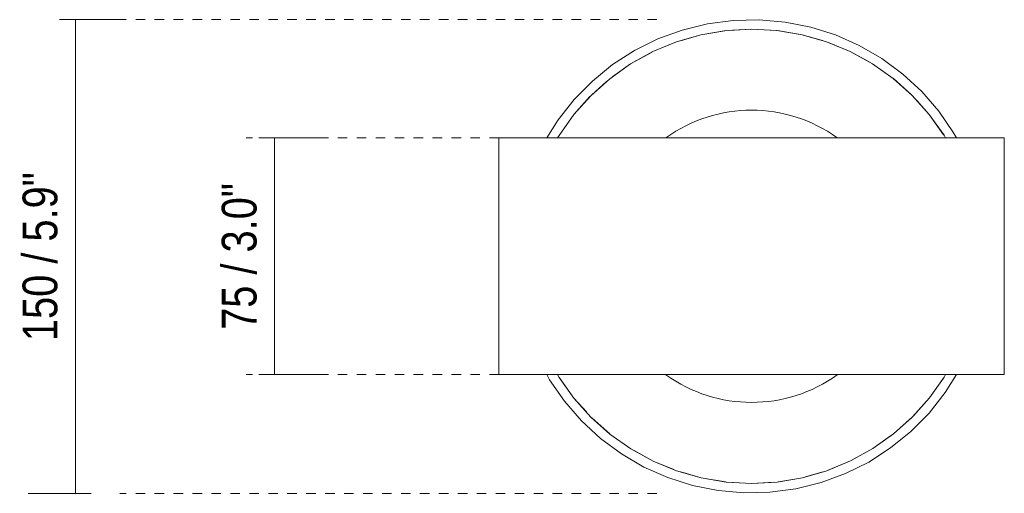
# Model space of a CAD drawing. Header units: millimetres. Extents: x -3301 to -1970, y -733 to 6584.
# Tile 3 of 3: x -3301 to -2989, y 6434 to 6584. Entities that reach past the tile are written whole.
import ezdxf

# ---------------------------------------------------------------- set-up
doc = ezdxf.new("R2010")
doc.units = ezdxf.units.MM
doc.linetypes.add('Dash', pattern=[6, 3, -3])
doc.layers.add('A-ANNO-DIMS', color=7, linetype='Dash', lineweight=9, true_color=0xd2d2d2)
doc.layers.add('A-ANNO-DIMS-5', color=7, linetype='Continuous', lineweight=9)
doc.layers.add('E-LITE-EQPM', color=7, linetype='Continuous', lineweight=20)
doc.styles.add('Arial Narrow', font='ARIALN.TTF', dxfattribs={"height": 11})
doc.dimstyles.new('FARO_-_2_2mm_Arial_Narrow_mm_Inch_Left', dxfattribs={"dimscale": 304.8, "dimtxt": 11.257741, "dimasz": 0, "dimexe": 0.049213, "dimexo": 0.0625, "dimgap": 0.008202, "dimtad": 1, "dimdec": 0, "dimzin": 0, "dimdsep": 46, "dimtxsty": 'Arial Narrow', "dimblk1": 'NONE', "dimblk2": 'NONE', "dimsah": 1, "dimcen": 0.09, "dimadec": 0, "dimazin": 0, "dimtfac": 1, "dimtdec": 4, "dimtix": 1, "dimtmove": 0, "dimatfit": 3, "dimfxl": 0.016404, "dimfxlon": 1, "dimtvp": 1, "dimtolj": 1, "dimtzin": 0, "dimarcsym": 2})

# ---------------------------------------------------------------- blocks, each defined once
blk = doc.blocks.new('28385 - 28385 LULA-G Black and beige table lamp-457787-Planta_PDF')
at = {"layer": 'E-LITE-EQPM'}
for p, q in [((-22.52, 68.32), (-17.09, 69.89)), ((-14.84, 70.39), (-8.51, 71.47)), ((-31.27, 64.86), (-24.26, 67.76)), ((44.88, 56.3), (50.55, 51.24)), ((-50.74, 51.06), (-45.9, 55.39)), ((-80, 37.5), (-80, -37.5)), ((-80, 37.5), (-65, 37.5)), ((-65, 37.5), (65, 37.5)), ((-61.41, 37.5), (-61.17, 37.93)), ((60.92, 38.37), (61.41, 37.5)), ((65, 37.5), (80, 37.5)), ((80, -37.5), (80, 37.5)), ((-65, -37.5), (-80, -37.5)), ((65, -37.5), (-65, -37.5)), ((-60.92, -38.37), (-61.41, -37.5)), ((61.41, -37.5), (61.17, -37.93)), ((80, -37.5), (65, -37.5)), ((-44.88, -56.3), (-50.55, -51.24)), ((50.74, -51.06), (45.9, -55.39)), ((31.27, -64.86), (24.26, -67.76)), ((22.52, -68.32), (17.09, -69.89)), ((14.84, -70.39), (8.51, -71.47))]:
    blk.add_line(p, q, dxfattribs=at)
at = {"layer": 'E-LITE-EQPM', "flags": 128}
for points in [[(64.86, 37.5), (63.96, 39.17), (59.28, 45.94), (53.88, 52.17), (47.84, 57.76), (41.22, 62.66), (34.09, 66.8), (26.56, 70.14), (18.71, 72.63), (10.63, 74.24), (2.43, 74.96), (-5.81, 74.77), (-13.97, 73.69), (-21.97, 71.71), (-29.7, 68.87), (-37.07, 65.2), (-44, 60.74), (-50.4, 55.54), (-56.18, 49.68), (-61.29, 43.22), (-64.87, 37.5)], [(-61.41, 37.5), (-60.97, 38.29), (-56.3, 44.88), (-50.93, 50.9), (-44.91, 56.28), (-38.33, 60.95), (-31.27, 64.86), (-23.81, 67.95), (-16.06, 70.19), (-8.1, 71.54), (-0.05, 72), (8.01, 71.55), (15.97, 70.21), (23.73, 67.98), (31.19, 64.9), (38.25, 61), (44.84, 56.33), (50.86, 50.96), (56.25, 44.95), (60.92, 38.37), (61.41, 37.5)], [(-7.19, 71.59), (-0.05, 72), (7.84, 71.56)], [(8.22, 71.52), (15.97, 70.21), (22.44, 68.35)], [(24.58, 67.62), (31.19, 64.9), (37.2, 61.58)], [(-43.99, 56.93), (-38.33, 60.95), (-31.48, 64.74)], [(-60.72, 38.64), (-56.3, 44.88), (-51.2, 50.59)], [(52.31, 49.34), (56.25, 44.95), (60.8, 38.54)], [(-64.86, -37.5), (-63.96, -39.17), (-59.28, -45.94), (-53.88, -52.17), (-47.84, -57.76), (-41.22, -62.66), (-34.09, -66.8), (-26.56, -70.14), (-18.71, -72.63), (-10.63, -74.24), (-2.43, -74.96), (5.81, -74.77), (13.97, -73.69), (21.97, -71.71), (29.7, -68.87), (37.07, -65.2), (44, -60.74), (50.4, -55.54), (56.18, -49.68), (61.29, -43.22), (64.87, -37.5)], [(61.41, -37.5), (60.97, -38.29), (56.3, -44.88), (50.93, -50.9), (44.91, -56.28), (38.33, -60.95), (31.27, -64.86), (23.81, -67.95), (16.06, -70.19), (8.1, -71.54), (0.05, -72), (-8.01, -71.55), (-15.97, -70.21), (-23.73, -67.98), (-31.19, -64.9), (-38.25, -61), (-44.84, -56.33), (-50.86, -50.96), (-56.25, -44.95), (-60.92, -38.37), (-61.41, -37.5)], [(-52.31, -49.34), (-56.25, -44.95), (-60.8, -38.54)], [(60.72, -38.64), (56.3, -44.88), (51.2, -50.59)], [(43.99, -56.93), (38.33, -60.95), (31.48, -64.74)], [(-24.58, -67.62), (-31.19, -64.9), (-37.2, -61.58)], [(-8.22, -71.52), (-15.97, -70.21), (-22.44, -68.35)], [(7.19, -71.59), (0.05, -72), (-7.84, -71.56)]]:
    blk.add_lwpolyline(points, dxfattribs=at)
at = {"layer": 'E-LITE-EQPM'}
for start, end in [(54.1783, 125.8217), (234.1783, 305.8217)]:
    blk.add_arc((0, 0), 46.32, start, end, dxfattribs=at)
blk = doc.blocks.new('DIMBLOCK1-Planta_PDF')
at = {"layer": 'A-ANNO-DIMS-5', "color": 251, "true_color": 0x5b5b5b, "transparency": 16777216}
for p, q in [((-3220.35, 6546.28), (-3225.35, 6546.28)), ((-3220.55, 6546.28), (-3205.35, 6546.28)), ((-3220.35, 6546.28), (-3220.35, 6471.28)), ((-3220.35, 6471.28), (-3225.35, 6471.28)), ((-3220.55, 6471.28), (-3205.35, 6471.28))]:
    blk.add_line(p, q, dxfattribs=at)
at = {"layer": 'A-ANNO-DIMS-5', "color": 0, "transparency": 16777216, "insert": (-3237.07, 6485.46), "char_height": 11, "width": 55.9671, "attachment_point": 1, "rotation": 90, "line_spacing_factor": 0.974696, "style": 'Arial Narrow'}
blk.add_mtext('75 / 3.0"', dxfattribs=at)
blk = doc.blocks.new('_None')
blk = doc.blocks.new('DIMBLOCK2-Planta_PDF')
at = {"layer": 'A-ANNO-DIMS-5', "color": 251, "true_color": 0x5b5b5b, "transparency": 16777216}
for p, q in [((-3283.41, 6583.77), (-3288.41, 6583.77)), ((-3283.61, 6583.77), (-3268.41, 6583.77)), ((-3283.41, 6583.77), (-3283.41, 6433.65)), ((-3278.41, 6433.65), (-3298.41, 6433.65)), ((-3283.41, 6433.65), (-3278.41, 6433.65))]:
    blk.add_line(p, q, dxfattribs=at)
at = {"layer": 'A-ANNO-DIMS-5', "color": 0, "transparency": 16777216, "insert": (-3300.13, 6481.91), "char_height": 11, "width": 64.3299, "attachment_point": 1, "rotation": 90, "line_spacing_factor": 0.974696, "style": 'Arial Narrow'}
blk.add_mtext('150 / 5.9"', dxfattribs=at)

msp = doc.modelspace()

# ---------------------------------------------------------------- linework, layer by layer
at = {"layer": 'A-ANNO-DIMS'}
for p, q in [((-3099.32, 6583.77), (-3280.99, 6583.77)), ((-3149.32, 6546.28), (-3229.32, 6546.28)), ((-3149.32, 6471.28), (-3229.32, 6471.28)), ((-3099.32, 6433.65), (-3269.32, 6433.65))]:
    msp.add_line(p, q, dxfattribs=at)

# ---------------------------------------------------------------- block references
at = {"layer": 'E-LITE-EQPM', "rotation": 180}
msp.add_blockref('28385 - 28385 LULA-G Black and beige table lamp-457787-Planta_PDF', (-3069.32, 6508.78), dxfattribs=at)

# ---------------------------------------------------------------- dimensions: what is measured, and where the dimension line sits
at = {"layer": 'A-ANNO-DIMS', "color": 251, "linetype": 'Continuous', "true_color": 0x5b5b5b}
for base, p1, p2, override, picture, middle in [((-3283.41, 6433.65), (-3288.41, 6583.77), (-3278.41, 6433.65), {"dimpost": '<>', "dimfxl": 150.445994}, 'DIMBLOCK2-Planta_PDF', (-3293.03, 6508.71)), ((-3220.35, 6471.28), (-3225.35, 6546.28), (-3225.35, 6471.28), {"dimpost": '<>', "dimfxl": 75}, 'DIMBLOCK1-Planta_PDF', (-3229.98, 6508.78))]:
    dim = msp.add_linear_dim(base=base, p1=p1, p2=p2, angle=90, dimstyle='FARO_-_2_2mm_Arial_Narrow_mm_Inch_Left', override=override, dxfattribs=at)
    dim.commit()
    dim.dimension.update_dxf_attribs({"geometry": picture, "text_midpoint": middle})

doc.saveas('drawing.dxf')
